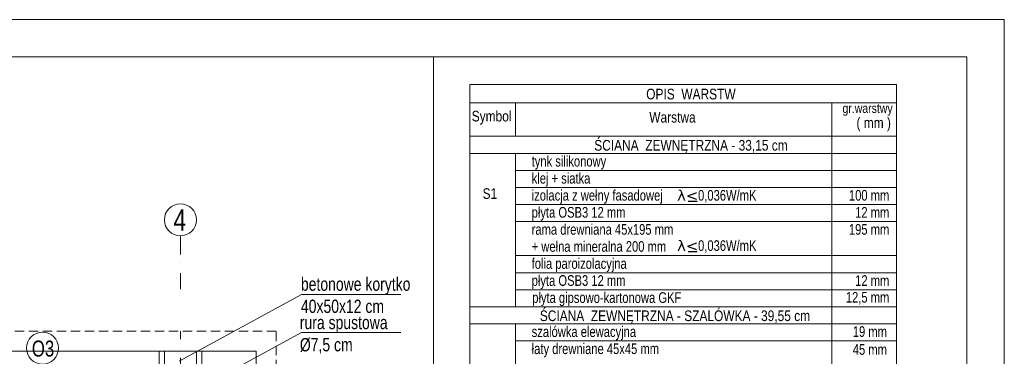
# Model space of a CAD drawing. Header units: inches. Extents: x 57112 to 98566, y -51777 to -16564.
# Tile 100 of 138: x 76750 to 77673, y -20140 to -19824. Entities that reach past the tile are written whole.
import ezdxf
from ezdxf.enums import TextEntityAlignment as Align

# ---------------------------------------------------------------- set-up
doc = ezdxf.new("R2010")
doc.units = ezdxf.units.IN
doc.header["$MEASUREMENT"] = 0
doc.linetypes.add('DASHDOT', pattern=[1, 0.5, -0.25, 0, -0.25])
doc.linetypes.add('HIDDEN', pattern=[0.375, 0.25, -0.125])
doc.layers.get('0').update_dxf_attribs({"color": 251, "lineweight": 0})
for name, color, linetype, lineweight in [('A--tabelka rysunku', 7, 'Continuous', 0), ('A--tabelka-opisy scian', 7, 'Continuous', 0), ('A36-obrzeże', 252, 'Continuous', 0), ('p--dach', 251, 'Continuous', 30), ('p--opis okna', 251, 'Continuous', 0), ('p--opisy dodatkowe', 251, 'Continuous', 0), ('p--osie konstr', 250, 'DASHDOT', 15), ('p--osie konstr.-NR', 250, 'DASHDOT', 15)]:
    doc.layers.add(name, color=color, linetype=linetype, lineweight=lineweight)
doc.styles.add('1-50', font='arial.ttf', dxfattribs={"width": 0.75, "height": 12.5})
doc.styles.get("Standard").update_dxf_attribs({"font": 'arial.ttf', "width": 0.75})

msp = doc.modelspace()

# ---------------------------------------------------------------- linework, layer by layer
at = {"linetype": 'Continuous', "lineweight": 30, "ltscale": 12}
for p, q in [((77384.911, -19994.741, 151.8), (77376.569, -19994.741, 151.8)), ((77384.911, -20041.948, 151.8), (77376.569, -20041.948, 151.8))]:
    msp.add_line(p, q, dxfattribs=at)
at = {"layer": 'A--tabelka rysunku', "linetype": 'Continuous'}
msp.add_line((77137.917, -20974.191, 151.8), (77137.917, -19859.191, 151.8), dxfattribs=at)
msp.add_line((77137.917, -20974.191, 151.8), (77137.917, -19859.191, 151.8), dxfattribs=at)
at = {"layer": 'A--tabelka rysunku', "linetype": 'Continuous', "elevation": 151.8}
for points in [[(75572.917, -21309.191), (77672.917, -21309.191), (77672.917, -19824.191), (75572.917, -19824.191)], [(75697.917, -21274.191), (77637.917, -21274.191), (77637.917, -19859.191), (75697.917, -19859.191)]]:
    msp.add_lwpolyline(points, close=True, dxfattribs=at)
at = {"layer": 'A--tabelka-opisy scian', "lineweight": 5}
for p, q in [((77171.817, -20589.658, 151.8), (77171.817, -19885.113, 151.8)), ((77571.817, -19885.113, 151.8), (77171.817, -19885.113, 151.8)), ((77571.817, -20477.658, 151.8), (77571.817, -19885.113, 151.8)), ((77571.817, -19902.18, 151.8), (77171.817, -19902.18, 151.8)), ((77214.687, -19933.658, 151.8), (77214.687, -19902.18, 151.8)), ((77511.234, -20477.658, 151.8), (77511.234, -19902.18, 151.8)), ((77571.817, -19933.658, 151.8), (77171.817, -19933.658, 151.8)), ((77571.817, -19933.658, 151.8), (77171.817, -19933.658, 151.8)), ((77571.817, -19949.658, 151.8), (77171.817, -19949.658, 151.8)), ((77214.687, -20093.658, 151.8), (77214.687, -19949.658, 151.8)), ((77571.817, -19965.658, 151.8), (77214.687, -19965.658, 151.8)), ((77571.817, -19981.658, 151.8), (77214.687, -19981.658, 151.8)), ((77571.817, -19997.658, 151.8), (77214.687, -19997.658, 151.8)), ((77571.817, -20013.658, 151.8), (77214.687, -20013.658, 151.8)), ((77511.234, -20589.658, 151.8), (77511.234, -20014.18, 151.8)), ((77571.817, -20045.658, 151.8), (77214.687, -20045.658, 151.8)), ((77571.817, -20061.658, 151.8), (77214.687, -20061.658, 151.8)), ((77571.817, -20077.658, 151.8), (77214.687, -20077.658, 151.8)), ((77571.817, -20093.658, 151.8), (77171.817, -20093.658, 151.8)), ((77571.817, -20093.658, 151.8), (77214.687, -20093.658, 151.8)), ((77571.817, -20109.658, 151.8), (77171.817, -20109.658, 151.8)), ((77214.687, -20285.658, 151.8), (77214.687, -20109.658, 151.8)), ((77571.817, -20125.658, 151.8), (77214.687, -20125.658, 151.8))]:
    msp.add_line(p, q, dxfattribs=at)
at = {"layer": 'A36-obrzeże', "linetype": 'Continuous', "ltscale": 35}
for p, q in [((76885.658, -20185.433, 151.8), (76885.658, -20135.433, 151.8)), ((76915.658, -20185.433, 151.8), (76915.658, -20135.433, 151.8))]:
    msp.add_line(p, q, dxfattribs=at)
at = {"layer": 'A36-obrzeże', "linetype": 'Continuous', "ltscale": 35, "elevation": 151.8}
msp.add_lwpolyline([(76174.608, -20815.933), (75889.108, -20815.933), (75889.108, -20135.433), (76971.608, -20135.433), (76971.608, -20815.933), (76578.108, -20815.933)], dxfattribs=at)
msp.add_lwpolyline([(76880.658, -20135.433), (76920.658, -20135.433), (76920.658, -20185.433), (76880.658, -20185.433)], close=True, dxfattribs=at)
at = {"layer": 'p--dach', "linetype": 'HIDDEN', "lineweight": 20, "ltscale": 35, "elevation": 151.8}
msp.add_lwpolyline([(75870.248, -20834.793), (76990.468, -20834.793), (76990.468, -20116.573), (75870.248, -20116.573)], close=True, dxfattribs=at)
at = {"layer": 'p--opis okna'}
msp.add_circle((76771.458, -20132.471, 151.8), 15, dxfattribs=at)
at = {"layer": 'p--opisy dodatkowe', "elevation": 151.8}
for points in [[(77107.308, -20082.148), (77014.085, -20082.148), (76899.358, -20144.773)], [(77107.308, -20117.808), (77014.085, -20117.808), (76899.358, -20180.433)]]:
    msp.add_lwpolyline(points, dxfattribs=at)
at = {"layer": 'p--osie konstr', "linetype": 'DASHDOT', "ltscale": 35}
msp.add_line((76900.658, -20790.933, 151.8), (76900.658, -20116.573, 151.8), dxfattribs=at)
at = {"layer": 'p--osie konstr.-NR', "linetype": 'DASHDOT', "ltscale": 35}
msp.add_line((76900.658, -20027.022, 151.8), (76900.658, -20077.022, 151.8), dxfattribs=at)
at = {"layer": 'p--osie konstr.-NR', "linetype": 'Continuous', "ltscale": 35}
msp.add_circle((76900.658, -20012.022, 151.8), 15, dxfattribs=at)

# ---------------------------------------------------------------- texts
at = {"layer": 'A--tabelka-opisy scian', "lineweight": 5, "width": 0.8}
for s, height, p in [('OPIS  WARSTW', 10, (77379.188, -19889.023, 151.8)), ('gr.warstwy', 8.8, (77544.743, -19902.957, 151.8)), (' ( mm )', 10, (77548.953, -19916.003, 151.8)), ('S1', 10, (77190.739, -19982.424, 151.8))]:
    msp.add_text(s, height=height, dxfattribs=at).set_placement(p, align=Align.TOP_CENTER)
for s, p in [('Symbol', (77173.721, -19909.737, 151.8)), ('Warstwa', (77340.129, -19910.758, 151.8)), (' ŚCIANA  ZEWNĘTRZNA - 33,15 cm ', (77285.463, -19937.109, 151.8)), (' ŚCIANA  ZEWNĘTRZNA - SZALÓWKA - 39,55 cm', (77234.455, -20097.109, 151.8))]:
    msp.add_text(s, height=10, dxfattribs=at).set_placement(p, align=Align.TOP_LEFT)
at = {"layer": 'A--tabelka-opisy scian', "lineweight": 5, "char_height": 10, "attachment_point": 1, "style": '1-50'}
for s, insert, width in [('\\pxql;tynk silikonowy', (77229.923, -19952.044, 151.8), 132.87092), ('\\pxql;klej + siatka', (77229.923, -19968.044, 151.8), 132.87092), ('\\pxql;izolacja z wełny fasadowej', (77229.923, -19984.044, 151.8), 132.87092), ('\\pxql;  {\\fDejaVu Serif|b0|i0|c238|p18;\\W1;λ<}0,036W/mK', (77360.435, -19984.061, 151.8), 245.24814), ('\\pxqr;100 mm', (77503.999, -19984.044, 151.8), 61.12961), ('\\pxql;płyta OSB3 12 mm', (77229.923, -20000.044, 151.8), 132.87092), ('\\pxqr;12 mm', (77503.999, -20000.044, 151.8), 61.12961), ('\\pxql;rama drewniana 45x195 mm', (77229.923, -20016.044, 151.8), 142.85293), ('\\pxqr;195 mm', (77503.999, -20016.044, 151.8), 61.12961), ('\\pxql;+ wełna mineralna 200 mm', (77229.923, -20032.044, 151.8), 142.85293), ('\\pxql;  {\\fDejaVu Serif|b0|i0|c238|p18;\\W1;λ<}0,036W/mK', (77360.435, -20031.268, 151.8), 245.24814), ('\\pxql;folia paroizolacyjna', (77229.923, -20048.044, 151.8), 142.85293), ('\\pxql;płyta OSB3 12 mm', (77229.923, -20064.044, 151.8), 132.87092), ('\\pxqr;12 mm', (77503.999, -20064.044, 151.8), 61.12961), ('\\pxql;płyta gipsowo-kartonowa GKF', (77230.416, -20080.057, 151.8), 168.97359), ('\\pxqr;12,5 mm', (77503.999, -20079.801, 151.8), 61.12961), ('\\pxql;szalówka elewacyjna  ', (77229.923, -20112.044, 151.8), 143.39677), ('\\pxqr;19 mm', (77501.784, -20111.926, 151.8), 61.12961), ('\\pxql;łaty drewniane 45x45 mm', (77229.923, -20128.044, 151.8), 132.87092), ('\\pxqr;45 mm', (77501.784, -20128.767, 151.8), 61.12961)]:
    msp.add_mtext(s, dxfattribs=dict(at, insert=insert, width=width))
at = {"layer": 'p--opis okna', "insert": (76761.424, -20140.597, 151.8), "char_height": 15, "width": 74.01038, "attachment_point": 7, "style": '1-50'}
msp.add_mtext('O3', dxfattribs=at)
at = {"layer": 'p--opisy dodatkowe', "char_height": 12.5, "width": 177.1707, "style": '1-50'}
for s, insert, attachment_point in [('betonowe korytko\\P40x50x12 cm', (77013.628, -20066.136, 151.8), 1), ('rura spustowa\\P%%c7,5 cm', (77012.616, -20137.832, 151.8), 7)]:
    msp.add_mtext(s, dxfattribs=dict(at, insert=insert, attachment_point=attachment_point))
at = {"layer": 'p--osie konstr.-NR', "linetype": 'Continuous', "ltscale": 35, "insert": (76905.904, -20022.151, 151.8), "char_height": 20, "width": 63.5564, "attachment_point": 9}
msp.add_mtext('4', dxfattribs=at)

doc.saveas('drawing.dxf')
